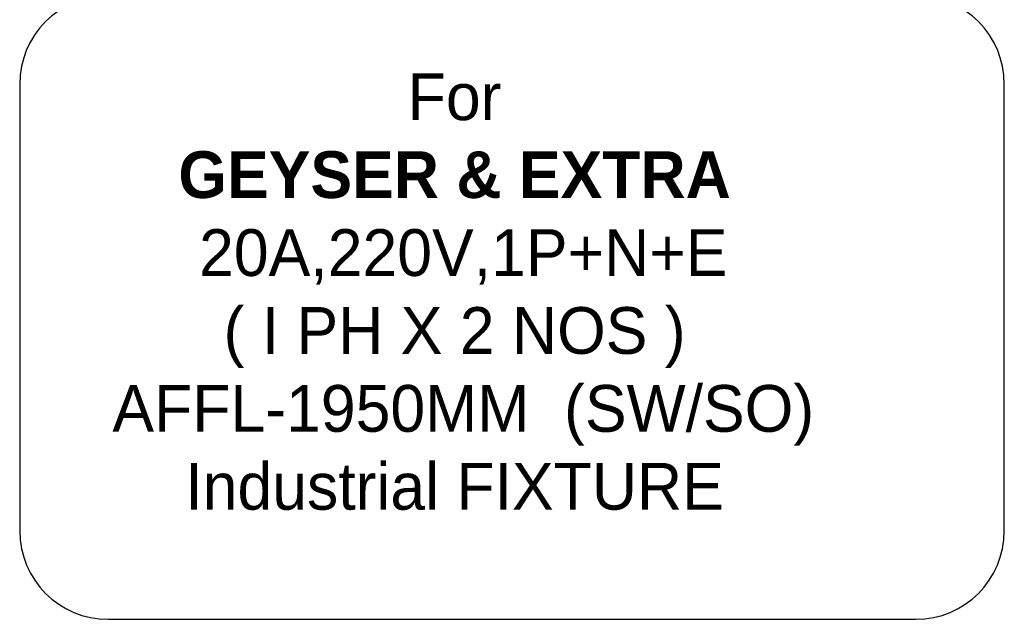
# Model space of a CAD drawing. Header units: millimetres. Extents: x 1277566 to 1493426, y 1039116 to 1145896.
# Tile 79 of 152: x 1372814 to 1373856, y 1132958 to 1133593. Entities that reach past the tile are written whole.
import ezdxf

# ---------------------------------------------------------------- set-up
doc = ezdxf.new("R2010")
doc.units = ezdxf.units.MM
doc.layers.add('CKD-Electrical Text', color=7, linetype='Continuous', lineweight=25)
doc.styles.add('CKD_Dimension Text', font='BOOKOS.TTF')

msp = doc.modelspace()

# ---------------------------------------------------------------- linework, layer by layer
at = {"layer": 'CKD-Electrical Text', "color": 7, "linetype": 'Continuous'}
msp.add_lwpolyline([(1372813.6917, 1133525.2074), (1372813.6917, 1133052.0374, 0.414213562), (1372907.3541, 1132958.375), (1373762.3843, 1132958.375, 0.414213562), (1373856.0466, 1133052.0374), (1373856.0466, 1133525.2074, 0.414213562), (1373762.3843, 1133618.8698), (1372907.3541, 1133618.8698, 0.414213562)], format="xyb", close=True, dxfattribs=at)

# ---------------------------------------------------------------- texts
at = {"layer": 'CKD-Electrical Text', "color": 4, "linetype": 'Continuous', "insert": (1373274.0898, 1133305.1658, 23503.9041), "char_height": 49.5, "width": 939.040465, "attachment_point": 5, "style": 'CKD_Dimension Text'}
msp.add_mtext('{\\fCentury Gothic|b0|i0|c238|p34;\\C256;For \\P\\fCentury Gothic|b1|i0|c0|p34;GEYSER & EXTRA\\P\\fCentury Gothic|b0|i0|c0|p34; 20\\fCentury Gothic|b0|i0|c238|p34;A,220V,1P+N+E \\P( I\\fCentury Gothic|b0|i0|c0|p34; \\fCentury Gothic|b0|i0|c238|p34;PH X\\fCentury Gothic|b0|i0|c0|p34; 2 \\fCentury Gothic|b0|i0|c238|p34;NO\\fCentury Gothic|b0|i0|c0|p34;S \\fCentury Gothic|b0|i0|c238|p34;) \\A1; \\P AFFL-\\fCentury Gothic|b0|i0|c0|p34;1950MM\\fCentury Gothic|b0|i0|c238|p34; \\fCentury Gothic|b0|i0|c0|p34; \\fCentury Gothic|b0|i0|c238|p34;(SW/SO)\\PIndustrial FIXTURE}', dxfattribs=at)

doc.saveas('drawing.dxf')
